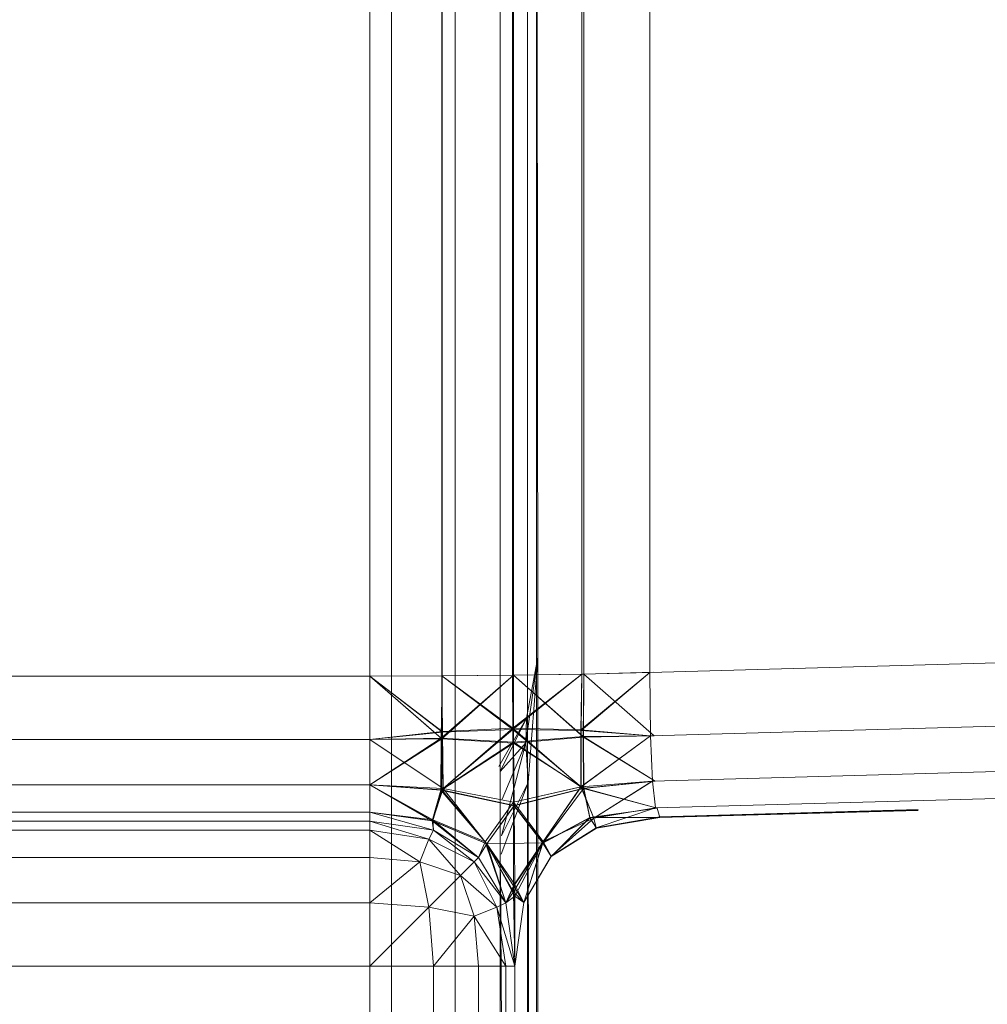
# Model space of a CAD drawing. Header units: millimetres. Extents: x 1 to 3476, y -521 to 159.
# Tile 74 of 130: x 2223.55 to 2227.56, y 150.87 to 154.95. Entities that reach past the tile are written whole.
import ezdxf

# ---------------------------------------------------------------- set-up
doc = ezdxf.new("R2010")
doc.units = ezdxf.units.MM
doc.layers.add('VG491211CA_dwg', color=8, linetype='Continuous', lineweight=9)

# ---------------------------------------------------------------- blocks, each defined once
blk = doc.blocks.new('VG491211CA_dwg-300031-Zachód')
at = {"color": 18, "lineweight": 9}
for p, q in [((267.6276, 158.4238), (267.6276, 132.5793)), ((267.8901, 158.4238), (267.8901, 132.5793)), ((268.0776, 158.4238), (268.0776, 132.5793)), ((268.1901, 151.7205), (268.1901, 158.4238)), ((268.2276, 158.4238), (268.2276, 151.7205)), ((268.233, 152.309), (268.2277, 158.4238)), ((268.2277, 158.4238), (268.233, 152.309)), ((267.5378, 158.3156), (267.5378, 152.2296)), ((267.8352, 152.2306), (267.8352, 158.3146)), ((267.8352, 158.3146), (267.8352, 152.2306)), ((267.8362, 158.3146), (267.8362, 152.2306)), ((267.8362, 152.2306), (267.8362, 158.3146)), ((268.1275, 152.2335), (268.1275, 158.3117)), ((268.1276, 158.3117), (268.1276, 152.2335)), ((268.1315, 152.2337), (268.1315, 158.3115)), ((268.1316, 158.3115), (268.1316, 152.2337)), ((268.4146, 158.3068), (268.4146, 152.2384)), ((268.4146, 158.3068), (268.4146, 152.2384)), ((268.4148, 152.2384), (268.4148, 158.3068)), ((268.4148, 152.2384), (268.4148, 158.3068)), ((268.4237, 158.3063), (268.4237, 152.2388)), ((268.4237, 158.3063), (268.4237, 152.2388)), ((268.4238, 152.2388), (268.4238, 158.3063)), ((268.4238, 152.2388), (268.4238, 158.3063)), ((268.697, 152.2452), (268.697, 158.3)), ((336.8406, 154.125), (268.697, 152.2452)), ((336.8309, 153.8623), (268.6994, 151.9828)), ((268.707, 151.7958), (336.8014, 153.6741)), ((268.7197, 151.6841), (336.7523, 153.5606)), ((268.1827, 151.9542), (268.233, 152.309)), ((268.1827, 151.9542), (268.233, 152.309)), ((268.233, 152.309), (268.1861, 152.0566)), ((268.1861, 152.0566), (268.233, 152.309)), ((268.1902, 152.309), (268.1902, 141.8164)), ((268.1931, 151.789), (268.233, 152.309)), ((268.233, 152.309), (268.1931, 151.789)), ((268.233, 152.309), (268.2284, 132.5793)), ((268.2306, 141.8164), (268.233, 152.309)), ((267.5378, 152.2296), (263.0244, 152.2296)), ((267.8352, 152.2306), (267.5378, 152.2296)), ((267.5378, 152.2296), (267.8362, 152.2306)), ((267.8362, 152.2306), (267.5378, 152.2296)), ((267.5378, 152.2296), (267.8352, 152.2306)), ((267.5378, 152.2296), (267.5378, 151.9671)), ((267.5378, 151.9671), (267.5378, 152.2296)), ((267.5378, 152.2296), (267.5378, 151.9671)), ((267.5378, 151.9671), (267.5378, 152.2296)), ((267.5378, 152.2296), (267.8381, 151.9983)), ((267.5378, 152.2296), (267.8332, 151.9725)), ((267.5378, 152.2296), (267.8349, 151.9702)), ((267.5378, 152.2296), (267.8374, 152.0009)), ((268.1316, 152.2337), (267.8332, 151.9725)), ((267.8362, 152.2306), (267.8332, 151.9725)), ((267.8349, 151.9702), (268.1315, 152.2337)), ((267.8349, 151.9702), (267.8362, 152.2306)), ((268.1275, 152.2335), (267.8352, 152.2306)), ((267.8352, 152.2306), (268.1276, 152.2335)), ((267.8381, 151.9983), (267.8352, 152.2306)), ((267.8352, 152.2306), (268.1295, 152.0092)), ((267.8352, 152.2306), (268.1293, 152.0143)), ((267.8352, 152.2306), (267.8374, 152.0009)), ((267.8362, 152.2306), (268.1316, 152.2337)), ((268.1315, 152.2337), (267.8362, 152.2306)), ((268.4146, 152.2384), (268.1275, 152.2335)), ((268.4146, 152.2384), (268.1275, 152.2335)), ((268.1295, 152.0092), (268.1275, 152.2335)), ((268.1295, 152.0092), (268.1275, 152.2335)), ((268.1276, 152.2335), (268.4148, 152.2384)), ((268.1276, 152.2335), (268.4148, 152.2384)), ((268.1276, 152.2335), (268.1293, 152.0143)), ((268.1276, 152.2335), (268.1293, 152.0143)), ((268.4148, 152.2384), (268.1293, 152.0143)), ((268.4148, 152.2384), (268.1293, 152.0143)), ((268.4146, 152.2384), (268.1295, 152.0092)), ((268.4146, 152.2384), (268.1295, 152.0092)), ((268.4237, 152.2388), (268.1315, 152.2337)), ((268.4237, 152.2388), (268.1315, 152.2337)), ((268.1317, 151.9526), (268.1315, 152.2337)), ((268.1315, 152.2337), (268.4217, 151.9779)), ((268.1317, 151.9526), (268.1315, 152.2337)), ((268.1315, 152.2337), (268.4217, 151.9779)), ((268.1316, 152.2337), (268.4238, 152.2388)), ((268.1316, 152.2337), (268.4238, 152.2388)), ((268.1316, 152.2337), (268.1316, 151.9565)), ((268.4211, 151.9798), (268.1316, 152.2337)), ((268.1316, 152.2337), (268.1316, 151.9565)), ((268.4211, 151.9798), (268.1316, 152.2337)), ((268.697, 152.2452), (268.4112, 152.0077)), ((268.697, 152.2452), (268.4112, 152.0077)), ((268.4112, 152.0077), (268.4148, 152.2384)), ((268.4112, 152.0077), (268.4148, 152.2384)), ((268.6965, 152.2452), (268.4119, 152.0053)), ((268.6965, 152.2452), (268.4119, 152.0053)), ((268.4146, 152.2384), (268.4119, 152.0053)), ((268.4146, 152.2384), (268.4119, 152.0053)), ((268.6965, 152.2452), (268.4146, 152.2384)), ((268.6965, 152.2452), (268.4146, 152.2384)), ((268.4148, 152.2384), (268.697, 152.2452)), ((268.4148, 152.2384), (268.697, 152.2452)), ((268.4211, 151.9798), (268.4238, 152.2388)), ((268.4211, 151.9798), (268.4238, 152.2388)), ((268.4237, 152.2388), (268.4217, 151.9779)), ((268.4237, 152.2388), (268.4217, 151.9779)), ((268.7128, 152.246), (268.4237, 152.2388)), ((268.7128, 152.246), (268.4237, 152.2388)), ((268.4237, 152.2388), (268.7143, 151.9834)), ((268.4237, 152.2388), (268.7143, 151.9834)), ((268.4238, 152.2388), (268.7129, 152.246)), ((268.4238, 152.2388), (268.7129, 152.246)), ((268.7144, 151.9834), (268.4238, 152.2388)), ((268.7144, 151.9834), (268.4238, 152.2388)), ((268.697, 152.2452), (268.6994, 151.9828)), ((268.0719, 151.8561), (268.1861, 152.0566)), ((268.0719, 151.8561), (268.1861, 152.0566)), ((268.0719, 151.8561), (268.1861, 152.0566)), ((268.0768, 151.8358), (268.1861, 152.0566)), ((268.1827, 151.9542), (268.1861, 152.0566)), ((268.1861, 152.0566), (268.1827, 151.9542)), ((268.1293, 152.0143), (267.8374, 152.0009)), ((267.8381, 151.9983), (268.1295, 152.0092)), ((268.1293, 152.0143), (267.8403, 151.7653)), ((267.8415, 151.7652), (268.1295, 152.0092)), ((268.1293, 152.0143), (268.1327, 151.7082)), ((268.411, 151.7713), (268.1293, 152.0143)), ((268.4112, 152.0077), (268.1293, 152.0143)), ((268.1293, 152.0143), (268.1327, 151.7082)), ((268.411, 151.7713), (268.1293, 152.0143)), ((268.4112, 152.0077), (268.1293, 152.0143)), ((268.1326, 151.7082), (268.1295, 152.0092)), ((268.1295, 152.0092), (268.4124, 151.7716)), ((268.1295, 152.0092), (268.4119, 152.0053)), ((268.1326, 151.7082), (268.1295, 152.0092)), ((268.1295, 152.0092), (268.4124, 151.7716)), ((268.1295, 152.0092), (268.4119, 152.0053)), ((268.411, 151.7713), (268.4112, 152.0077)), ((268.411, 151.7713), (268.4112, 152.0077)), ((268.6994, 151.9828), (268.4112, 152.0077)), ((268.6994, 151.9828), (268.4112, 152.0077)), ((268.4119, 152.0053), (268.4124, 151.7716)), ((268.4119, 152.0053), (268.699, 151.9828)), ((268.4119, 152.0053), (268.4124, 151.7716)), ((268.4119, 152.0053), (268.699, 151.9828)), ((263.0244, 151.9671), (267.5378, 151.9671)), ((267.5378, 151.9671), (263.0244, 151.9671)), ((263.0244, 151.9671), (267.5378, 151.9671)), ((267.5378, 151.9671), (263.0244, 151.9671)), ((267.8374, 152.0009), (267.5378, 151.9671)), ((267.5378, 151.9671), (267.8381, 151.9983)), ((267.8332, 151.9725), (267.5378, 151.7796)), ((267.8332, 151.9725), (267.5378, 151.9671)), ((267.5378, 151.7796), (267.8349, 151.9702)), ((267.5378, 151.9671), (267.8349, 151.9702)), ((267.5378, 151.9671), (267.5378, 151.7796)), ((267.5378, 151.7796), (267.5378, 151.9671)), ((267.5378, 151.9671), (267.5378, 151.7796)), ((267.5378, 151.7796), (267.5378, 151.9671)), ((267.5378, 151.9671), (267.8415, 151.7652)), ((267.5378, 151.9671), (267.8403, 151.7653)), ((267.8332, 151.9725), (267.832, 151.7583)), ((268.1316, 151.9565), (267.8332, 151.9725)), ((267.8349, 151.9702), (268.1317, 151.9526)), ((267.8352, 151.7587), (267.8349, 151.9702)), ((267.8374, 152.0009), (267.8403, 151.7653)), ((267.8415, 151.7652), (267.8381, 151.9983)), ((268.4211, 151.9798), (268.1316, 151.9565)), ((268.4211, 151.9798), (268.1316, 151.9565)), ((268.1317, 151.9526), (268.4217, 151.9779)), ((268.1317, 151.9526), (268.4217, 151.9779)), ((268.6994, 151.9828), (268.411, 151.7713)), ((268.6994, 151.9828), (268.411, 151.7713)), ((268.699, 151.9828), (268.4124, 151.7716)), ((268.699, 151.9828), (268.4124, 151.7716)), ((268.7144, 151.9834), (268.4211, 151.9798)), ((268.7144, 151.9834), (268.4211, 151.9798)), ((268.4218, 151.7647), (268.4211, 151.9798)), ((268.719, 151.7956), (268.4211, 151.9798)), ((268.4218, 151.7647), (268.4211, 151.9798)), ((268.719, 151.7956), (268.4211, 151.9798)), ((268.4217, 151.9779), (268.7143, 151.9834)), ((268.4217, 151.9779), (268.7143, 151.9834)), ((268.4217, 151.9779), (268.4229, 151.7657)), ((268.4217, 151.9779), (268.7189, 151.7956)), ((268.4217, 151.9779), (268.4229, 151.7657)), ((268.4217, 151.9779), (268.7189, 151.7956)), ((268.6994, 151.9828), (268.707, 151.7958)), ((268.1316, 151.9565), (267.832, 151.7583)), ((267.8352, 151.7587), (268.1317, 151.9526)), ((268.1827, 151.9542), (268.0768, 151.8358)), ((268.0768, 151.8358), (268.1827, 151.9542)), ((268.0829, 151.5687), (268.1827, 151.9542)), ((268.1827, 151.9542), (268.083, 151.5686)), ((268.0858, 151.7205), (268.1827, 151.9542)), ((268.0858, 151.7205), (268.1827, 151.9542)), ((268.1316, 151.9565), (268.1353, 151.6924)), ((268.4218, 151.7647), (268.1316, 151.9565)), ((268.1316, 151.9565), (268.1353, 151.6924)), ((268.4218, 151.7647), (268.1316, 151.9565)), ((268.1352, 151.6941), (268.1317, 151.9526)), ((268.1317, 151.9526), (268.4229, 151.7657)), ((268.1352, 151.6941), (268.1317, 151.9526)), ((268.1317, 151.9526), (268.4229, 151.7657)), ((268.1931, 151.789), (268.1827, 151.9542)), ((268.1827, 151.9542), (268.1931, 151.789)), ((267.5378, 151.7796), (263.0244, 151.7796)), ((263.0244, 151.7796), (267.5378, 151.7796)), ((267.5378, 151.7796), (263.0244, 151.7796)), ((263.0244, 151.7796), (267.5378, 151.7796)), ((267.5378, 151.6671), (267.5378, 151.7796)), ((267.5378, 151.7796), (267.5378, 151.6671)), ((267.5378, 151.6671), (267.5378, 151.7796)), ((267.5378, 151.7796), (267.5378, 151.6671)), ((267.8415, 151.7652), (267.5378, 151.7796)), ((267.5378, 151.7796), (267.832, 151.7583)), ((267.8352, 151.7587), (267.5378, 151.7796)), ((267.5378, 151.7796), (267.8403, 151.7653)), ((267.5378, 151.7796), (267.7961, 151.631)), ((267.7976, 151.6311), (267.5378, 151.7796)), ((267.5378, 151.7796), (267.7979, 151.6348)), ((267.7984, 151.6348), (267.5378, 151.7796)), ((267.8403, 151.7653), (267.7979, 151.6348)), ((267.7984, 151.6348), (267.8415, 151.7652)), ((267.8403, 151.7653), (268.1327, 151.7082)), ((267.8403, 151.7653), (268.0154, 151.5435)), ((268.1326, 151.7082), (267.8415, 151.7652)), ((268.0153, 151.5437), (267.8415, 151.7652)), ((268.081, 151.4931), (268.1931, 151.789)), ((268.081, 151.4931), (268.1931, 151.789)), ((268.081, 151.4931), (268.1931, 151.789)), ((268.083, 151.5686), (268.1931, 151.789)), ((268.4124, 151.7716), (268.1326, 151.7082)), ((268.4124, 151.7716), (268.1326, 151.7082)), ((268.1327, 151.7082), (268.411, 151.7713)), ((268.1327, 151.7082), (268.411, 151.7713)), ((268.4229, 151.7657), (268.1352, 151.6941)), ((268.4229, 151.7657), (268.1352, 151.6941)), ((268.1353, 151.6924), (268.4218, 151.7647)), ((268.1353, 151.6924), (268.4218, 151.7647)), ((268.1931, 151.789), (268.1906, 132.5793)), ((268.1918, 141.8164), (268.1931, 151.789)), ((268.1931, 151.789), (268.2224, 132.5793)), ((268.2083, 141.8164), (268.1931, 151.789)), ((268.2538, 151.539), (268.4218, 151.7647)), ((268.2538, 151.539), (268.4218, 151.7647)), ((268.4229, 151.7657), (268.2539, 151.5395)), ((268.4229, 151.7657), (268.2539, 151.5395)), ((268.4124, 151.7716), (268.2548, 151.5449)), ((268.4124, 151.7716), (268.2548, 151.5449)), ((268.2549, 151.545), (268.411, 151.7713)), ((268.2549, 151.545), (268.411, 151.7713)), ((268.411, 151.7713), (268.707, 151.7958)), ((268.411, 151.7713), (268.707, 151.7958)), ((268.4642, 151.6425), (268.411, 151.7713)), ((268.4642, 151.6425), (268.411, 151.7713)), ((268.7067, 151.7957), (268.4124, 151.7716)), ((268.7067, 151.7957), (268.4124, 151.7716)), ((268.4124, 151.7716), (268.4648, 151.6425)), ((268.4124, 151.7716), (268.4648, 151.6425)), ((268.4218, 151.7647), (268.719, 151.7956)), ((268.4218, 151.7647), (268.719, 151.7956)), ((268.4481, 151.6438), (268.4218, 151.7647)), ((268.7267, 151.6828), (268.4218, 151.7647)), ((268.4481, 151.6438), (268.4218, 151.7647)), ((268.7267, 151.6828), (268.4218, 151.7647)), ((268.7189, 151.7956), (268.4229, 151.7657)), ((268.7189, 151.7956), (268.4229, 151.7657)), ((268.4229, 151.7657), (268.4487, 151.6442)), ((268.7267, 151.6828), (268.4229, 151.7657)), ((268.4229, 151.7657), (268.4487, 151.6442)), ((268.7267, 151.6828), (268.4229, 151.7657)), ((268.4642, 151.6425), (268.707, 151.7958)), ((268.4642, 151.6425), (268.707, 151.7958)), ((268.7067, 151.7957), (268.4648, 151.6425)), ((268.7067, 151.7957), (268.4648, 151.6425)), ((268.707, 151.7958), (268.7197, 151.6841)), ((267.832, 151.7583), (267.7961, 151.631)), ((267.7976, 151.6311), (267.8352, 151.7587)), ((267.832, 151.7583), (268.1353, 151.6924)), ((267.832, 151.7583), (268.0215, 151.5351)), ((268.1352, 151.6941), (267.8352, 151.7587)), ((268.0212, 151.5358), (267.8352, 151.7587)), ((268.1901, 132.5793), (268.1901, 151.7205)), ((268.2276, 132.5793), (268.2276, 151.7205)), ((268.2277, 151.7205), (268.2277, 141.8164)), ((268.0153, 151.5437), (268.1326, 151.7082)), ((268.1327, 151.7082), (268.0154, 151.5435)), ((268.0212, 151.5358), (268.1352, 151.6941)), ((268.1353, 151.6924), (268.0215, 151.5351)), ((268.1316, 151.3618), (268.1326, 151.7082)), ((268.1316, 151.3618), (268.1326, 151.7082)), ((268.1321, 151.3373), (268.1327, 151.7082)), ((268.1321, 151.3373), (268.1327, 151.7082)), ((268.1326, 151.7082), (268.2548, 151.5449)), ((268.1326, 151.7082), (268.2548, 151.5449)), ((268.2549, 151.545), (268.1327, 151.7082)), ((268.2549, 151.545), (268.1327, 151.7082)), ((268.1352, 151.6941), (268.2539, 151.5395)), ((268.1352, 151.6941), (268.2539, 151.5395)), ((268.1383, 151.3679), (268.1353, 151.6924)), ((268.2538, 151.539), (268.1353, 151.6924)), ((268.1383, 151.3679), (268.1353, 151.6924)), ((268.2538, 151.539), (268.1353, 151.6924)), ((268.4481, 151.6438), (268.7267, 151.6828)), ((268.4481, 151.6438), (268.7267, 151.6828)), ((268.7267, 151.6828), (268.4487, 151.6442)), ((268.7267, 151.6828), (268.4487, 151.6442)), ((268.4642, 151.6425), (268.7197, 151.6841)), ((268.4642, 151.6425), (268.7197, 151.6841)), ((268.7195, 151.6841), (268.4648, 151.6425)), ((268.7195, 151.6841), (268.4648, 151.6425)), ((268.7195, 151.6841), (268.4751, 151.6023)), ((268.4751, 151.6024), (268.7197, 151.6841)), ((268.7195, 151.6841), (268.4751, 151.6023)), ((268.4751, 151.6024), (268.7197, 151.6841)), ((268.7376, 151.6448), (268.7267, 151.6828)), ((269.8081, 151.6774), (268.7375, 151.6478)), ((268.7375, 151.6479), (269.8081, 151.6774)), ((269.8081, 151.6774), (268.7375, 151.6478)), ((268.7375, 151.6479), (269.8081, 151.6774)), ((263.0244, 151.6671), (267.5378, 151.6671)), ((267.5378, 151.6671), (263.0244, 151.6671)), ((263.0244, 151.6671), (267.5378, 151.6671)), ((267.5378, 151.6671), (263.0244, 151.6671)), ((267.5378, 151.6296), (267.5378, 151.6671)), ((267.5378, 151.6671), (267.5378, 151.6296)), ((267.5378, 151.6296), (267.5378, 151.6671)), ((267.5378, 151.6671), (267.5378, 151.6296)), ((267.5378, 151.6671), (267.7961, 151.631)), ((267.5378, 151.6671), (267.8003, 151.5921)), ((267.7976, 151.6311), (267.5378, 151.6671)), ((267.8003, 151.5921), (267.5378, 151.6671)), ((267.5378, 151.6671), (267.7979, 151.6348)), ((267.5378, 151.6671), (267.8003, 151.5921)), ((267.7984, 151.6348), (267.5378, 151.6671)), ((267.8003, 151.5921), (267.5378, 151.6671)), ((268.2538, 151.539), (268.4481, 151.6438)), ((268.2538, 151.539), (268.4481, 151.6438)), ((268.4487, 151.6442), (268.2539, 151.5395)), ((268.4487, 151.6442), (268.2539, 151.5395)), ((268.4648, 151.6425), (268.2548, 151.5449)), ((268.4648, 151.6425), (268.2548, 151.5449)), ((268.2549, 151.545), (268.4642, 151.6425)), ((268.2549, 151.545), (268.4642, 151.6425)), ((268.4487, 151.6442), (268.2877, 151.4834)), ((268.4487, 151.6442), (268.2877, 151.4834)), ((268.2877, 151.4834), (268.4481, 151.6438)), ((268.2877, 151.4834), (268.4481, 151.6438)), ((268.4648, 151.6425), (268.2877, 151.4841)), ((268.2877, 151.4841), (268.4642, 151.6425)), ((268.4648, 151.6425), (268.2877, 151.4841)), ((268.2877, 151.4841), (268.4642, 151.6425)), ((268.7376, 151.6449), (268.4481, 151.6438)), ((268.7376, 151.6449), (268.4481, 151.6438)), ((268.4752, 151.6007), (268.4481, 151.6438)), ((268.4752, 151.6007), (268.4481, 151.6438)), ((268.7376, 151.6448), (268.4487, 151.6442)), ((268.7376, 151.6448), (268.4487, 151.6442)), ((268.4487, 151.6442), (268.4752, 151.6006)), ((268.4487, 151.6442), (268.4752, 151.6006)), ((268.4751, 151.6024), (268.4642, 151.6425)), ((268.4751, 151.6024), (268.4642, 151.6425)), ((268.4648, 151.6425), (268.4751, 151.6023)), ((268.4648, 151.6425), (268.4751, 151.6023)), ((268.7375, 151.6479), (268.4751, 151.6024)), ((268.7375, 151.6479), (268.4751, 151.6024)), ((268.4751, 151.6023), (268.7375, 151.6478)), ((268.4751, 151.6023), (268.7375, 151.6478)), ((268.4752, 151.6006), (268.7375, 151.6479)), ((268.4752, 151.6006), (268.7375, 151.6479)), ((268.7375, 151.6478), (268.4752, 151.6007)), ((268.7375, 151.6478), (268.4752, 151.6007)), ((268.7376, 151.6449), (268.4752, 151.6007)), ((268.7376, 151.6449), (268.4752, 151.6007)), ((268.4752, 151.6006), (268.7376, 151.6448)), ((268.4752, 151.6006), (268.7376, 151.6448)), ((268.7376, 151.6448), (268.7375, 151.6479)), ((268.7376, 151.6448), (268.7375, 151.6479)), ((268.7375, 151.6478), (268.7376, 151.6449)), ((268.7375, 151.6478), (268.7376, 151.6449)), ((268.7376, 151.6449), (269.8081, 151.6751)), ((269.8081, 151.6751), (268.7376, 151.6448)), ((268.7376, 151.6449), (269.8081, 151.6751)), ((269.8081, 151.6751), (268.7376, 151.6448)), ((268.7376, 151.6449), (269.8081, 151.6744)), ((269.8081, 151.6744), (268.7376, 151.6448)), ((268.7376, 151.6449), (269.8081, 151.6744)), ((269.8081, 151.6744), (268.7376, 151.6448)), ((263.0244, 151.6296), (267.5378, 151.6296)), ((267.5378, 151.6296), (263.0244, 151.6296)), ((263.0244, 151.6296), (267.5378, 151.6296)), ((267.5378, 151.6296), (263.0244, 151.6296)), ((267.5378, 151.6296), (263.0244, 151.6296)), ((263.0244, 151.6296), (267.5378, 151.6296)), ((267.5378, 151.6296), (267.8003, 151.5921)), ((267.8003, 151.5921), (267.5378, 151.6296)), ((267.5378, 151.6296), (267.8003, 151.5921)), ((267.8003, 151.5921), (267.5378, 151.6296)), ((267.5378, 151.6296), (267.8003, 151.5921)), ((267.5378, 151.5921), (267.5378, 151.6296)), ((267.8003, 151.5921), (267.5378, 151.6296)), ((267.5378, 151.6296), (267.5378, 151.5921)), ((267.5378, 151.6296), (267.7816, 151.5546)), ((267.5378, 151.6296), (267.7816, 151.5546)), ((267.7961, 151.631), (268.0215, 151.5351)), ((267.7961, 151.631), (267.9878, 151.4796)), ((267.7961, 151.631), (267.8003, 151.5921)), ((268.0212, 151.5358), (267.7976, 151.6311)), ((267.9878, 151.4796), (267.7976, 151.6311)), ((267.8003, 151.5921), (267.7976, 151.6311)), ((267.7979, 151.6348), (268.0154, 151.5435)), ((267.7979, 151.6348), (267.9878, 151.4796)), ((267.7979, 151.6348), (267.8003, 151.5921)), ((268.0153, 151.5437), (267.7984, 151.6348)), ((267.9878, 151.4796), (267.7984, 151.6348)), ((267.8003, 151.5921), (267.7984, 151.6348)), ((268.4751, 151.6024), (268.2877, 151.4841)), ((268.2877, 151.4834), (268.4751, 151.6024)), ((268.4751, 151.6024), (268.2877, 151.4841)), ((268.2877, 151.4834), (268.4751, 151.6024)), ((268.2877, 151.4841), (268.4751, 151.6023)), ((268.4751, 151.6023), (268.2877, 151.4834)), ((268.2877, 151.4841), (268.4751, 151.6023)), ((268.4751, 151.6023), (268.2877, 151.4834)), ((268.4752, 151.6007), (268.2877, 151.4834)), ((268.4752, 151.6007), (268.2877, 151.4834)), ((268.2877, 151.4834), (268.4752, 151.6006)), ((268.2877, 151.4834), (268.4752, 151.6006)), ((267.5378, 151.5921), (263.0244, 151.5921)), ((263.0244, 151.5921), (267.5378, 151.5921)), ((267.5378, 151.4796), (267.5378, 151.5921)), ((267.5378, 151.5921), (267.5378, 151.4796)), ((267.7816, 151.5546), (267.5378, 151.5921)), ((267.5378, 151.5921), (267.7441, 151.4608)), ((267.5378, 151.5921), (267.744, 151.4608)), ((267.5378, 151.5921), (267.7816, 151.5546)), ((267.8003, 151.5921), (267.7816, 151.5546)), ((267.7816, 151.5546), (267.8003, 151.5921)), ((267.8003, 151.5921), (267.9878, 151.4796)), ((267.9878, 151.4796), (267.8003, 151.5921)), ((267.8003, 151.5921), (267.9878, 151.4796)), ((267.9878, 151.4796), (267.8003, 151.5921)), ((267.8003, 151.5921), (267.9878, 151.4796)), ((267.9878, 151.4796), (267.8003, 151.5921)), ((267.8003, 151.5921), (267.9691, 151.4608)), ((267.8003, 151.5921), (267.9691, 151.4608)), ((267.744, 151.4608), (267.7816, 151.5546)), ((267.7816, 151.5546), (267.7441, 151.4608)), ((267.9691, 151.4608), (267.7816, 151.5546)), ((267.7816, 151.5546), (267.9128, 151.4046)), ((267.7816, 151.5546), (267.9128, 151.4046)), ((267.7816, 151.5546), (267.9691, 151.4608)), ((267.9878, 151.4796), (268.0153, 151.5437)), ((268.0154, 151.5435), (267.9878, 151.4796)), ((267.9878, 151.4796), (268.0212, 151.5358)), ((268.0215, 151.5351), (267.9878, 151.4796)), ((268.1316, 151.3618), (268.0153, 151.5437)), ((268.1003, 151.2921), (268.0153, 151.5437)), ((268.0154, 151.5435), (268.1321, 151.3373)), ((268.1003, 151.2921), (268.0154, 151.5435)), ((268.2539, 151.5395), (268.0212, 151.5358)), ((268.2539, 151.5395), (268.0212, 151.5358)), ((268.1381, 151.319), (268.0212, 151.5358)), ((268.0215, 151.5351), (268.1383, 151.3679)), ((268.1003, 151.2921), (268.0215, 151.5351)), ((268.2548, 151.5449), (268.1316, 151.3618)), ((268.2548, 151.5449), (268.1316, 151.3618)), ((268.1321, 151.3373), (268.2549, 151.545)), ((268.1321, 151.3373), (268.2549, 151.545)), ((268.2539, 151.5395), (268.1381, 151.319)), ((268.2539, 151.5395), (268.1381, 151.319)), ((268.1383, 151.3679), (268.2538, 151.539)), ((268.1383, 151.3679), (268.2538, 151.539)), ((268.1753, 151.2932), (268.2549, 151.545)), ((268.1753, 151.2932), (268.2549, 151.545)), ((268.1753, 151.2932), (268.2548, 151.5449)), ((268.1753, 151.2932), (268.2548, 151.5449)), ((268.1753, 151.293), (268.2539, 151.5395)), ((268.1753, 151.293), (268.2539, 151.5395)), ((268.1753, 151.293), (268.2538, 151.539)), ((268.1753, 151.293), (268.2538, 151.539)), ((268.2877, 151.4834), (268.2538, 151.539)), ((268.2877, 151.4834), (268.2538, 151.539)), ((268.2539, 151.5395), (268.2877, 151.4834)), ((268.2539, 151.5395), (268.2877, 151.4834)), ((268.2548, 151.5449), (268.2877, 151.4841)), ((268.2548, 151.5449), (268.2877, 151.4841)), ((268.2877, 151.4841), (268.2549, 151.545)), ((268.2877, 151.4841), (268.2549, 151.545)), ((263.0244, 151.4796), (267.5378, 151.4796)), ((267.5378, 151.4796), (263.0244, 151.4796)), ((267.5378, 151.4796), (267.5378, 151.2921)), ((267.5378, 151.2921), (267.5378, 151.4796)), ((267.5378, 151.4796), (267.744, 151.4608)), ((267.7441, 151.4608), (267.5378, 151.4796)), ((267.9691, 151.4608), (267.9878, 151.4796)), ((267.9878, 151.4796), (267.9691, 151.4608)), ((268.1003, 151.2921), (267.9878, 151.4796)), ((267.9878, 151.4796), (268.1003, 151.2921)), ((268.1003, 151.2921), (267.9878, 151.4796)), ((267.9878, 151.4796), (268.1003, 151.2921)), ((268.1003, 151.2921), (267.9878, 151.4796)), ((267.9878, 151.4796), (268.1003, 151.2921)), ((268.2877, 151.4841), (268.1753, 151.2932)), ((268.1753, 151.2932), (268.2877, 151.4841)), ((268.2877, 151.4841), (268.1753, 151.2932)), ((268.1753, 151.2932), (268.2877, 151.4841)), ((268.1753, 151.293), (268.2877, 151.4834)), ((268.2877, 151.4834), (268.1753, 151.293)), ((268.1753, 151.293), (268.2877, 151.4834)), ((268.2877, 151.4834), (268.1753, 151.293)), ((267.5378, 151.2921), (267.744, 151.4608)), ((267.5378, 151.2921), (267.7441, 151.4608)), ((267.7816, 151.2733), (267.744, 151.4608)), ((267.744, 151.4608), (267.9128, 151.4046)), ((267.9128, 151.4046), (267.7441, 151.4608)), ((267.7441, 151.4608), (267.7816, 151.2733)), ((267.9128, 151.4046), (267.9691, 151.4608)), ((267.9691, 151.4608), (267.9128, 151.4046)), ((267.9691, 151.4608), (268.0628, 151.2733)), ((268.1003, 151.2921), (267.9691, 151.4608)), ((268.0628, 151.2733), (267.9691, 151.4608)), ((268.1003, 151.2921), (267.9691, 151.4608)), ((267.7816, 151.2733), (267.9128, 151.4046)), ((267.7816, 151.2733), (267.9128, 151.4046)), ((267.9128, 151.4046), (267.9691, 151.2358)), ((268.0628, 151.2733), (267.9128, 151.4046)), ((267.9128, 151.4046), (267.9691, 151.2358)), ((268.0628, 151.2733), (267.9128, 151.4046)), ((268.079, 151.4176), (268.1729, 132.5793)), ((268.1268, 141.8164), (268.079, 151.4176)), ((268.1003, 151.2921), (268.1383, 151.3679)), ((268.1316, 151.3618), (268.1003, 151.2921)), ((268.1753, 151.2932), (268.1316, 151.3618)), ((268.1378, 151.0296), (268.1316, 151.3618)), ((268.1753, 151.2932), (268.1316, 151.3618)), ((268.1378, 151.0296), (268.1316, 151.3618)), ((268.1378, 151.0296), (268.1383, 151.3679)), ((268.1378, 151.0296), (268.1383, 151.3679)), ((268.1383, 151.3679), (268.1753, 151.293)), ((268.1383, 151.3679), (268.1753, 151.293)), ((268.1003, 151.2921), (268.1321, 151.3373)), ((268.1381, 151.319), (268.1003, 151.2921)), ((268.1321, 151.3373), (268.1753, 151.2932)), ((268.1378, 151.0296), (268.1321, 151.3373)), ((268.1321, 151.3373), (268.1753, 151.2932)), ((268.1378, 151.0296), (268.1321, 151.3373)), ((268.1378, 151.0296), (268.1381, 151.319)), ((268.1378, 151.0296), (268.1381, 151.319)), ((268.1753, 151.293), (268.1381, 151.319)), ((268.1753, 151.293), (268.1381, 151.319)), ((267.5378, 151.2921), (263.0244, 151.2921)), ((263.0244, 151.2921), (267.5378, 151.2921)), ((267.5378, 151.2921), (267.5378, 151.0296)), ((267.5378, 151.0296), (267.5378, 151.2921)), ((267.7816, 151.2733), (267.5378, 151.2921)), ((267.5378, 151.2921), (267.7816, 151.2733)), ((267.5378, 151.0296), (267.7816, 151.2733)), ((267.5378, 151.0296), (267.7816, 151.2733)), ((267.9691, 151.2358), (267.7816, 151.2733)), ((267.8003, 151.0296), (267.7816, 151.2733)), ((267.7816, 151.2733), (267.9691, 151.2358)), ((267.7816, 151.2733), (267.8003, 151.0296)), ((268.0628, 151.2733), (267.9691, 151.2358)), ((267.9691, 151.2358), (268.0628, 151.2733)), ((268.1003, 151.2921), (268.0628, 151.2733)), ((268.0628, 151.2733), (268.1003, 151.2921)), ((268.0628, 151.2733), (268.1003, 151.0296)), ((268.1378, 151.0296), (268.0628, 151.2733)), ((268.1003, 151.0296), (268.0628, 151.2733)), ((268.1378, 151.0296), (268.0628, 151.2733)), ((268.1378, 151.0296), (268.1003, 151.2921)), ((268.1003, 151.2921), (268.1378, 151.0296)), ((268.1378, 151.0296), (268.1003, 151.2921)), ((268.1003, 151.2921), (268.1378, 151.0296)), ((268.1378, 151.0296), (268.1003, 151.2921)), ((268.1003, 151.2921), (268.1378, 151.0296)), ((268.1753, 151.2932), (268.1378, 151.0296)), ((268.1378, 151.0296), (268.1753, 151.2932)), ((268.1753, 151.2932), (268.1378, 151.0296)), ((268.1378, 151.0296), (268.1753, 151.2932)), ((268.1378, 151.0296), (268.1753, 151.293)), ((268.1753, 151.293), (268.1378, 151.0296)), ((268.1378, 151.0296), (268.1753, 151.293)), ((268.1753, 151.293), (268.1378, 151.0296)), ((267.8003, 151.0296), (267.9691, 151.2358)), ((267.8003, 151.0296), (267.9691, 151.2358)), ((267.9691, 151.2358), (267.9878, 151.0296)), ((268.1003, 151.0296), (267.9691, 151.2358)), ((267.9691, 151.2358), (267.9878, 151.0296)), ((268.1003, 151.0296), (267.9691, 151.2358)), ((263.0244, 151.0296), (267.5378, 151.0296)), ((267.8003, 151.0296), (267.5378, 151.0296)), ((267.5378, 151.0296), (267.5378, 144.3262)), ((267.5378, 151.0296), (267.8003, 151.0296)), ((267.9878, 151.0296), (267.8003, 151.0296)), ((267.8003, 151.0296), (267.8003, 144.5887)), ((267.8003, 132.5793), (267.8003, 151.0296)), ((267.8003, 151.0296), (267.9878, 151.0296)), ((268.1003, 151.0296), (267.9878, 151.0296)), ((267.9878, 151.0296), (267.9878, 144.7762)), ((267.9878, 151.0296), (267.9878, 132.5793)), ((267.9878, 151.0296), (268.1003, 151.0296)), ((268.1003, 144.8887), (268.1003, 151.0296)), ((268.1003, 151.0296), (268.1003, 132.5793)), ((268.1003, 151.0296), (268.1378, 151.0296)), ((268.1378, 151.0296), (268.1003, 151.0296)), ((268.1378, 151.0296), (268.1378, 132.5793)), ((268.1378, 144.9263), (268.1378, 151.0296)), ((268.1378, 151.0296), (268.1378, 141.8164)), ((268.1378, 144.9263), (268.1378, 151.0296))]:
    blk.add_line(p, q, dxfattribs=at)

msp = doc.modelspace()

# ---------------------------------------------------------------- block references
at = {"layer": 'VG491211CA_dwg', "color": 18}
msp.add_blockref('VG491211CA_dwg-300031-Zachód', (1957.4668, 0), dxfattribs=at)

doc.saveas('drawing.dxf')
